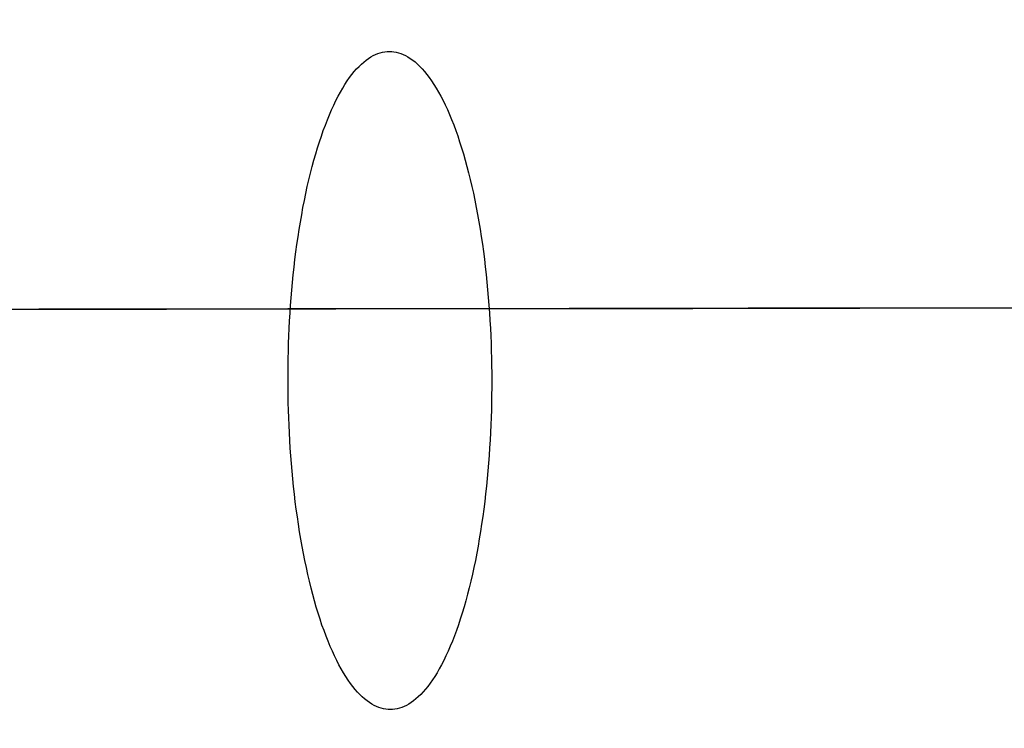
# Model space of a CAD drawing. Header units: millimetres. Extents: x -2852 to 102, y -106 to 97.
# Tile 143 of 256: x -2401 to -2380, y -12 to 3. Entities that reach past the tile are written whole.
import ezdxf

# ---------------------------------------------------------------- set-up
doc = ezdxf.new("R2010")
doc.units = ezdxf.units.MM
doc.header["$MEASUREMENT"] = 0
doc.layers.add('Predefinito', color=5, linetype='Continuous')

msp = doc.modelspace()

# ---------------------------------------------------------------- linework, layer by layer
at = {"layer": 'Predefinito', "extrusion": (-0.001367, 0.999999, 0)}
for points in [[(1899.675, 1028.426), (1950.258, 936.031), (1967.4, 906.576), (1985.127, 877.47), (2004.656, 847.084), (2025.496, 816.669), (2036.395, 801.605), (2047.581, 786.753), (2059.049, 772.174), (2070.848, 757.863), (2082.852, 744.027), (2095.232, 730.528), (2107.74, 717.692), (2114.15, 711.428), (2120.669, 705.279), (2127.105, 699.424), (2133.652, 693.694), (2140.312, 688.097), (2147.091, 682.643), (2153.75, 677.524), (2160.526, 672.56), (2167.421, 667.763), (2174.437, 663.147), (2181.313, 658.884), (2188.305, 654.816), (2195.415, 650.956), (2202.643, 647.32), (2209.738, 644.036), (2216.937, 640.993), (2220.576, 639.566), (2224.24, 638.206), (2227.928, 636.914), (2231.641, 635.692), (2235.831, 634.409), (2240.048, 633.217), (2244.289, 632.118), (2248.553, 631.112), (2252.587, 630.248), (2256.638, 629.466), (2260.704, 628.764), (2264.783, 628.142), (2268.847, 627.604), (2272.92, 627.144), (2277, 626.761), (2281.087, 626.455), (2285.18, 626.225), (2289.276, 626.069), (2293.374, 625.988), (2297.474, 625.98), (2305.647, 626.178), (2313.808, 626.656), (2321.95, 627.406), (2330.063, 628.419), (2338.132, 629.686), (2346.159, 631.199), (2354.138, 632.953), (2362.062, 634.938), (2369.891, 637.139), (2377.656, 639.556), (2385.353, 642.184), (2392.976, 645.017), (2400.435, 648.013), (2407.813, 651.2), (2415.108, 654.575), (2422.316, 658.133), (2429.278, 661.787), (2436.148, 665.612), (2442.922, 669.605), (2449.594, 673.764), (2455.744, 677.809), (2461.797, 681.998), (2467.747, 686.333), (2473.588, 690.813), (2480.985, 696.836), (2488.178, 703.101), (2491.988, 706.596), (2495.734, 710.158), (2499.416, 713.788), (2503.033, 717.481), (2509.946, 724.917), (2516.606, 732.58), (2522.96, 740.381), (2529.076, 748.372), (2534.957, 756.525), (2540.622, 764.832), (2546.118, 773.325), (2551.424, 781.935), (2556.66, 790.821), (2561.74, 799.799), (2571.51, 817.968), (2626.828, 928.194), (2638.541, 949.732), (2651.216, 971.672), (2674.704, 1009.524), (2677.832, 1014.879), (2679.262, 1017.451), (2680.646, 1020.045), (2681.888, 1022.497), (2683.068, 1024.979), (2684.056, 1027.223), (2684.522, 1028.357), (2684.967, 1029.499)], [(1899.675, 1028.426), (1950.258, 936.031), (1967.4, 906.576), (1985.127, 877.47), (2004.656, 847.084), (2025.496, 816.669), (2036.395, 801.605), (2047.581, 786.753), (2059.049, 772.174), (2070.848, 757.863), (2082.852, 744.027), (2095.232, 730.528), (2107.74, 717.692), (2114.15, 711.428), (2120.669, 705.279), (2127.105, 699.424), (2133.652, 693.694), (2140.312, 688.097), (2147.091, 682.643), (2153.75, 677.524), (2160.526, 672.56), (2167.421, 667.763), (2174.437, 663.147), (2181.313, 658.884), (2188.305, 654.816), (2195.415, 650.956), (2202.643, 647.32), (2209.738, 644.036), (2216.937, 640.993), (2220.576, 639.566), (2224.24, 638.206), (2227.928, 636.914), (2231.641, 635.692), (2235.831, 634.409), (2240.048, 633.217), (2244.289, 632.118), (2248.553, 631.112), (2252.587, 630.248), (2256.638, 629.466), (2260.704, 628.764), (2264.783, 628.142), (2268.847, 627.604), (2272.92, 627.144), (2277, 626.761), (2281.087, 626.455), (2285.18, 626.225), (2289.276, 626.069), (2293.374, 625.988), (2297.474, 625.98), (2305.647, 626.178), (2313.808, 626.656), (2321.95, 627.406), (2330.063, 628.419), (2338.132, 629.686), (2346.159, 631.199), (2354.138, 632.953), (2362.062, 634.938), (2369.891, 637.139), (2377.656, 639.556), (2385.353, 642.184), (2392.976, 645.017), (2400.435, 648.013), (2407.813, 651.2), (2415.108, 654.575), (2422.316, 658.133), (2429.278, 661.787), (2436.148, 665.612), (2442.922, 669.605), (2449.594, 673.764), (2455.744, 677.809), (2461.797, 681.998), (2467.747, 686.333), (2473.588, 690.813), (2480.985, 696.836), (2488.178, 703.101), (2491.988, 706.596), (2495.734, 710.158), (2499.416, 713.788), (2503.033, 717.481), (2509.946, 724.917), (2516.606, 732.58), (2522.96, 740.381), (2529.076, 748.372), (2534.957, 756.525), (2540.622, 764.832), (2546.118, 773.325), (2551.424, 781.935), (2556.66, 790.821), (2561.74, 799.799), (2571.51, 817.968), (2626.828, 928.194), (2638.541, 949.732), (2651.216, 971.672), (2674.704, 1009.524), (2677.832, 1014.879), (2679.262, 1017.451), (2680.646, 1020.045), (2681.888, 1022.497), (2683.068, 1024.979), (2684.056, 1027.223), (2684.522, 1028.357), (2684.967, 1029.499)], [(1893.351, 1025.423), (1943.996, 932.904), (1961.196, 903.334), (1978.994, 874.095), (1998.617, 843.546), (2019.574, 812.937), (2030.542, 797.765), (2041.807, 782.796), (2053.363, 768.091), (2065.262, 753.644), (2077.379, 739.663), (2089.888, 726.008), (2102.541, 713.005), (2109.032, 706.653), (2115.637, 700.412), (2122.165, 694.465), (2128.81, 688.638), (2135.576, 682.942), (2142.469, 677.386), (2149.248, 672.164), (2156.152, 667.094), (2163.186, 662.189), (2170.353, 657.462), (2177.385, 653.09), (2184.546, 648.911), (2191.838, 644.939), (2199.261, 641.191), (2206.559, 637.799), (2213.976, 634.65), (2217.729, 633.171), (2221.511, 631.76), (2225.321, 630.418), (2229.159, 629.147), (2233.493, 627.811), (2237.855, 626.569), (2242.242, 625.424), (2246.651, 624.375), (2250.821, 623.475), (2255.007, 622.658), (2259.209, 621.925), (2263.423, 621.276), (2267.619, 620.713), (2271.823, 620.23), (2276.035, 619.828), (2280.251, 619.505), (2284.472, 619.261), (2288.695, 619.094), (2292.918, 619.003), (2297.141, 618.988), (2305.557, 619.179), (2313.955, 619.658), (2322.326, 620.416), (2330.662, 621.445), (2338.948, 622.733), (2347.185, 624.275), (2355.367, 626.062), (2363.489, 628.086), (2371.51, 630.329), (2379.462, 632.793), (2387.341, 635.472), (2395.142, 638.361), (2402.771, 641.415), (2410.318, 644.664), (2417.778, 648.104), (2425.148, 651.731), (2432.267, 655.457), (2439.292, 659.357), (2446.219, 663.43), (2453.044, 667.673), (2459.337, 671.801), (2465.533, 676.078), (2471.626, 680.506), (2477.611, 685.085), (2485.196, 691.244), (2492.573, 697.653), (2496.48, 701.227), (2500.322, 704.871), (2504.098, 708.583), (2507.806, 712.361), (2514.89, 719.962), (2521.71, 727.789), (2528.21, 735.751), (2534.46, 743.898), (2540.461, 752.2), (2546.234, 760.647), (2551.824, 769.271), (2557.214, 778.001), (2562.522, 786.996), (2567.664, 796.07), (2577.527, 814.391), (2632.823, 924.581), (2644.452, 945.982), (2657.018, 967.756), (2680.503, 1005.603), (2683.726, 1011.103), (2686.673, 1016.486), (2687.995, 1019.076), (2689.269, 1021.731), (2690.354, 1024.169), (2690.875, 1025.417), (2691.378, 1026.687)], [(1893.351, 1025.423), (1943.996, 932.904), (1961.196, 903.334), (1978.994, 874.095), (1998.617, 843.546), (2019.574, 812.937), (2030.542, 797.765), (2041.807, 782.796), (2053.363, 768.091), (2065.262, 753.644), (2077.379, 739.663), (2089.888, 726.008), (2102.541, 713.005), (2109.032, 706.653), (2115.637, 700.412), (2122.165, 694.465), (2128.81, 688.638), (2135.576, 682.942), (2142.469, 677.386), (2149.248, 672.164), (2156.152, 667.094), (2163.186, 662.189), (2170.353, 657.462), (2177.385, 653.09), (2184.546, 648.911), (2191.838, 644.939), (2199.261, 641.191), (2206.559, 637.799), (2213.976, 634.65), (2217.729, 633.171), (2221.511, 631.76), (2225.321, 630.418), (2229.159, 629.147), (2233.493, 627.811), (2237.855, 626.569), (2242.242, 625.424), (2246.651, 624.375), (2250.821, 623.475), (2255.007, 622.658), (2259.209, 621.925), (2263.423, 621.276), (2267.619, 620.713), (2271.823, 620.23), (2276.035, 619.828), (2280.251, 619.505), (2284.472, 619.261), (2288.695, 619.094), (2292.918, 619.003), (2297.141, 618.988), (2305.557, 619.179), (2313.955, 619.658), (2322.326, 620.416), (2330.662, 621.445), (2338.948, 622.733), (2347.185, 624.275), (2355.367, 626.062), (2363.489, 628.086), (2371.51, 630.329), (2379.462, 632.793), (2387.341, 635.472), (2395.142, 638.361), (2402.771, 641.415), (2410.318, 644.664), (2417.778, 648.104), (2425.148, 651.731), (2432.267, 655.457), (2439.292, 659.357), (2446.219, 663.43), (2453.044, 667.673), (2459.337, 671.801), (2465.533, 676.078), (2471.626, 680.506), (2477.611, 685.085), (2485.196, 691.244), (2492.573, 697.653), (2496.48, 701.227), (2500.322, 704.871), (2504.098, 708.583), (2507.806, 712.361), (2514.89, 719.962), (2521.71, 727.789), (2528.21, 735.751), (2534.46, 743.898), (2540.461, 752.2), (2546.234, 760.647), (2551.824, 769.271), (2557.214, 778.001), (2562.522, 786.996), (2567.664, 796.07), (2577.527, 814.391), (2632.823, 924.581), (2644.452, 945.982), (2657.018, 967.756), (2680.503, 1005.603), (2683.726, 1011.103), (2686.673, 1016.486), (2687.995, 1019.076), (2689.269, 1021.731), (2690.354, 1024.169), (2690.875, 1025.417), (2691.378, 1026.687)], [(2685.094, 1029.656), (2684.653, 1028.514), (2684.179, 1027.354), (2683.136, 1024.978), (2681.976, 1022.534), (2680.708, 1020.029), (2679.342, 1017.466), (2677.888, 1014.851), (2674.755, 1009.486), (2647.236, 964.812), (2634.885, 943.007), (2623.438, 921.608), (2573.472, 821.606), (2563.678, 803.183), (2553.533, 785.345), (2548.272, 776.653), (2542.857, 768.118), (2537.263, 759.741), (2531.47, 751.527), (2525.454, 743.478), (2519.193, 735.598), (2512.666, 727.889), (2505.848, 720.356), (2498.718, 713.001), (2495.03, 709.391), (2491.254, 705.827), (2487.39, 702.309), (2483.433, 698.838), (2479.382, 695.414), (2475.233, 692.037), (2469.344, 687.456), (2463.27, 682.973), (2457.021, 678.599), (2450.604, 674.339), (2444.025, 670.203), (2437.294, 666.199), (2430.418, 662.334), (2423.403, 658.618), (2416.259, 655.058), (2408.992, 651.662), (2401.61, 648.438), (2394.122, 645.395), (2386.533, 642.541), (2378.853, 639.883), (2371.089, 637.431), (2363.249, 635.192), (2355.339, 633.174), (2347.369, 631.385), (2339.345, 629.834), (2331.275, 628.529), (2323.167, 627.478), (2315.028, 626.688), (2306.867, 626.169), (2298.69, 625.929), (2294.598, 625.915), (2290.506, 625.974), (2286.413, 626.107), (2282.321, 626.315), (2278.232, 626.598), (2274.145, 626.958), (2270.062, 627.395), (2265.984, 627.912), (2261.911, 628.508), (2257.846, 629.185), (2253.788, 629.943), (2249.738, 630.785), (2245.698, 631.71), (2241.669, 632.721), (2237.651, 633.817), (2233.646, 635), (2229.972, 636.166), (2226.309, 637.405), (2222.658, 638.717), (2219.018, 640.1), (2215.391, 641.554), (2211.775, 643.077), (2204.58, 646.326), (2197.435, 649.84), (2190.34, 653.611), (2183.297, 657.63), (2176.306, 661.888), (2169.369, 666.379), (2162.486, 671.093), (2155.659, 676.022), (2148.889, 681.158), (2142.175, 686.492), (2135.521, 692.017), (2128.926, 697.724), (2122.392, 703.605), (2115.919, 709.651), (2109.508, 715.854), (2096.88, 728.7), (2084.513, 742.076), (2072.418, 755.915), (2060.6, 770.152), (2049.07, 784.721), (2037.834, 799.554), (2026.9, 814.587), (2005.974, 844.986), (1986.355, 875.387), (1968.108, 905.263), (1951.298, 934.083), (1899.711, 1028.227)], [(2685.094, 1029.656), (2684.653, 1028.514), (2684.179, 1027.354), (2683.136, 1024.978), (2681.976, 1022.534), (2680.708, 1020.029), (2679.342, 1017.466), (2677.888, 1014.851), (2674.755, 1009.486), (2647.236, 964.812), (2634.885, 943.007), (2623.438, 921.608), (2573.472, 821.606), (2563.678, 803.183), (2553.533, 785.345), (2548.272, 776.653), (2542.857, 768.118), (2537.263, 759.741), (2531.47, 751.527), (2525.454, 743.478), (2519.193, 735.598), (2512.666, 727.889), (2505.848, 720.356), (2498.718, 713.001), (2495.03, 709.391), (2491.254, 705.827), (2487.39, 702.309), (2483.433, 698.838), (2479.382, 695.414), (2475.233, 692.037), (2469.344, 687.456), (2463.27, 682.973), (2457.021, 678.599), (2450.604, 674.339), (2444.025, 670.203), (2437.294, 666.199), (2430.418, 662.334), (2423.403, 658.618), (2416.259, 655.058), (2408.992, 651.662), (2401.61, 648.438), (2394.122, 645.395), (2386.533, 642.541), (2378.853, 639.883), (2371.089, 637.431), (2363.249, 635.192), (2355.339, 633.174), (2347.369, 631.385), (2339.345, 629.834), (2331.275, 628.529), (2323.167, 627.478), (2315.028, 626.688), (2306.867, 626.169), (2298.69, 625.929), (2294.598, 625.915), (2290.506, 625.974), (2286.413, 626.107), (2282.321, 626.315), (2278.232, 626.598), (2274.145, 626.958), (2270.062, 627.395), (2265.984, 627.912), (2261.911, 628.508), (2257.846, 629.185), (2253.788, 629.943), (2249.738, 630.785), (2245.698, 631.71), (2241.669, 632.721), (2237.651, 633.817), (2233.646, 635), (2229.972, 636.166), (2226.309, 637.405), (2222.658, 638.717), (2219.018, 640.1), (2215.391, 641.554), (2211.775, 643.077), (2204.58, 646.326), (2197.435, 649.84), (2190.34, 653.611), (2183.297, 657.63), (2176.306, 661.888), (2169.369, 666.379), (2162.486, 671.093), (2155.659, 676.022), (2148.889, 681.158), (2142.175, 686.492), (2135.521, 692.017), (2128.926, 697.724), (2122.392, 703.605), (2115.919, 709.651), (2109.508, 715.854), (2096.88, 728.7), (2084.513, 742.076), (2072.418, 755.915), (2060.6, 770.152), (2049.07, 784.721), (2037.834, 799.554), (2026.9, 814.587), (2005.974, 844.986), (1986.355, 875.387), (1968.108, 905.263), (1951.298, 934.083), (1899.711, 1028.227)], [(1905.998, 1031.428), (1956.521, 939.158), (1973.605, 909.817), (1991.259, 880.845), (2010.696, 850.623), (2031.419, 820.401), (2042.247, 805.445), (2053.356, 790.71), (2064.735, 776.257), (2076.434, 762.081), (2088.326, 748.391), (2100.577, 735.049), (2112.94, 722.379), (2119.268, 716.204), (2125.7, 710.146), (2132.045, 704.384), (2138.494, 698.749), (2145.048, 693.251), (2151.712, 687.9), (2158.253, 682.884), (2164.9, 678.025), (2171.656, 673.337), (2178.522, 668.832), (2185.241, 664.679), (2192.064, 660.721), (2198.993, 656.973), (2206.025, 653.449), (2212.916, 650.273), (2219.899, 647.335), (2223.423, 645.961), (2226.969, 644.652), (2230.536, 643.41), (2234.124, 642.237), (2238.17, 641.007), (2242.241, 639.865), (2246.337, 638.812), (2250.455, 637.848), (2254.353, 637.022), (2258.268, 636.273), (2262.199, 635.602), (2266.144, 635.009), (2270.075, 634.496), (2274.016, 634.058), (2277.966, 633.694), (2281.924, 633.405), (2285.888, 633.189), (2289.857, 633.045), (2293.83, 632.973), (2297.806, 632.972), (2305.737, 633.178), (2313.662, 633.655), (2321.574, 634.396), (2329.464, 635.393), (2337.317, 636.638), (2345.134, 638.124), (2352.908, 639.844), (2360.634, 641.791), (2368.271, 643.949), (2375.85, 646.319), (2383.365, 648.896), (2390.811, 651.674), (2398.098, 654.612), (2405.308, 657.737), (2412.438, 661.046), (2419.484, 664.534), (2426.289, 668.117), (2433.005, 671.866), (2439.624, 675.779), (2446.144, 679.855), (2452.151, 683.816), (2458.061, 687.918), (2463.868, 692.16), (2469.565, 696.541), (2476.774, 702.428), (2483.783, 708.55), (2487.496, 711.964), (2491.146, 715.445), (2494.735, 718.992), (2498.261, 722.602), (2505.002, 729.873), (2511.502, 737.37), (2517.71, 745.011), (2523.692, 752.846), (2529.453, 760.85), (2535.011, 769.017), (2540.411, 777.379), (2545.634, 785.869), (2550.797, 794.646), (2555.815, 803.528), (2565.493, 821.545), (2620.832, 931.806), (2632.631, 953.483), (2645.413, 975.588), (2668.906, 1013.445), (2671.937, 1018.654), (2673.307, 1021.13), (2674.619, 1023.605), (2675.781, 1025.918), (2676.867, 1028.226), (2677.757, 1030.277), (2678.17, 1031.297), (2678.557, 1032.31)], [(1905.998, 1031.428), (1956.521, 939.158), (1973.605, 909.817), (1991.259, 880.845), (2010.696, 850.623), (2031.419, 820.401), (2042.247, 805.445), (2053.356, 790.71), (2064.735, 776.257), (2076.434, 762.081), (2088.326, 748.391), (2100.577, 735.049), (2112.94, 722.379), (2119.268, 716.204), (2125.7, 710.146), (2132.045, 704.384), (2138.494, 698.749), (2145.048, 693.251), (2151.712, 687.9), (2158.253, 682.884), (2164.9, 678.025), (2171.656, 673.337), (2178.522, 668.832), (2185.241, 664.679), (2192.064, 660.721), (2198.993, 656.973), (2206.025, 653.449), (2212.916, 650.273), (2219.899, 647.335), (2223.423, 645.961), (2226.969, 644.652), (2230.536, 643.41), (2234.124, 642.237), (2238.17, 641.007), (2242.241, 639.865), (2246.337, 638.812), (2250.455, 637.848), (2254.353, 637.022), (2258.268, 636.273), (2262.199, 635.602), (2266.144, 635.009), (2270.075, 634.496), (2274.016, 634.058), (2277.966, 633.694), (2281.924, 633.405), (2285.888, 633.189), (2289.857, 633.045), (2293.83, 632.973), (2297.806, 632.972), (2305.737, 633.178), (2313.662, 633.655), (2321.574, 634.396), (2329.464, 635.393), (2337.317, 636.638), (2345.134, 638.124), (2352.908, 639.844), (2360.634, 641.791), (2368.271, 643.949), (2375.85, 646.319), (2383.365, 648.896), (2390.811, 651.674), (2398.098, 654.612), (2405.308, 657.737), (2412.438, 661.046), (2419.484, 664.534), (2426.289, 668.117), (2433.005, 671.866), (2439.624, 675.779), (2446.144, 679.855), (2452.151, 683.816), (2458.061, 687.918), (2463.868, 692.16), (2469.565, 696.541), (2476.774, 702.428), (2483.783, 708.55), (2487.496, 711.964), (2491.146, 715.445), (2494.735, 718.992), (2498.261, 722.602), (2505.002, 729.873), (2511.502, 737.37), (2517.71, 745.011), (2523.692, 752.846), (2529.453, 760.85), (2535.011, 769.017), (2540.411, 777.379), (2545.634, 785.869), (2550.797, 794.646), (2555.815, 803.528), (2565.493, 821.545), (2620.832, 931.806), (2632.631, 953.483), (2645.413, 975.588), (2668.906, 1013.445), (2671.937, 1018.654), (2673.307, 1021.13), (2674.619, 1023.605), (2675.781, 1025.918), (2676.867, 1028.226), (2677.757, 1030.277), (2678.17, 1031.297), (2678.557, 1032.31)], [(1899.675, 1028.426), (1950.258, 936.031), (1967.4, 906.576), (1985.127, 877.47), (2004.656, 847.084), (2025.496, 816.669), (2036.395, 801.605), (2047.581, 786.753), (2059.049, 772.174), (2070.848, 757.863), (2082.852, 744.027), (2095.232, 730.528), (2107.74, 717.692), (2114.15, 711.428), (2120.669, 705.279), (2127.105, 699.424), (2133.652, 693.694), (2140.312, 688.097), (2147.091, 682.643), (2153.75, 677.524), (2160.526, 672.56), (2167.421, 667.763), (2174.437, 663.147), (2181.313, 658.884), (2188.305, 654.816), (2195.415, 650.956), (2202.643, 647.32), (2209.738, 644.036), (2216.937, 640.993), (2220.576, 639.566), (2224.24, 638.206), (2227.928, 636.914), (2231.641, 635.692), (2235.831, 634.409), (2240.048, 633.217), (2244.289, 632.118), (2248.553, 631.112), (2252.587, 630.248), (2256.638, 629.466), (2260.704, 628.764), (2264.783, 628.142), (2268.847, 627.604), (2272.92, 627.144), (2277, 626.761), (2281.087, 626.455), (2285.18, 626.225), (2289.276, 626.069), (2293.374, 625.988), (2297.474, 625.98), (2305.647, 626.178), (2313.808, 626.656), (2321.95, 627.406), (2330.063, 628.419), (2338.132, 629.686), (2346.159, 631.199), (2354.138, 632.953), (2362.062, 634.938), (2369.891, 637.139), (2377.656, 639.556), (2385.353, 642.184), (2392.976, 645.017), (2400.435, 648.013), (2407.813, 651.2), (2415.108, 654.575), (2422.316, 658.133), (2429.278, 661.787), (2436.148, 665.612), (2442.922, 669.605), (2449.594, 673.764), (2455.744, 677.809), (2461.797, 681.998), (2467.747, 686.333), (2473.588, 690.813), (2480.985, 696.836), (2488.178, 703.101), (2491.988, 706.596), (2495.734, 710.158), (2499.416, 713.788), (2503.033, 717.481), (2509.946, 724.917), (2516.606, 732.58), (2522.96, 740.381), (2529.076, 748.372), (2534.957, 756.525), (2540.622, 764.832), (2546.118, 773.325), (2551.424, 781.935), (2556.66, 790.821), (2561.74, 799.799), (2571.51, 817.968), (2626.828, 928.194), (2638.541, 949.732), (2651.216, 971.672), (2674.704, 1009.524), (2677.832, 1014.879), (2679.262, 1017.451), (2680.646, 1020.045), (2681.888, 1022.497), (2683.068, 1024.979), (2684.056, 1027.223), (2684.522, 1028.357), (2684.967, 1029.499)], [(1899.675, 1028.426), (1950.258, 936.031), (1967.4, 906.576), (1985.127, 877.47), (2004.656, 847.084), (2025.496, 816.669), (2036.395, 801.605), (2047.581, 786.753), (2059.049, 772.174), (2070.848, 757.863), (2082.852, 744.027), (2095.232, 730.528), (2107.74, 717.692), (2114.15, 711.428), (2120.669, 705.279), (2127.105, 699.424), (2133.652, 693.694), (2140.312, 688.097), (2147.091, 682.643), (2153.75, 677.524), (2160.526, 672.56), (2167.421, 667.763), (2174.437, 663.147), (2181.313, 658.884), (2188.305, 654.816), (2195.415, 650.956), (2202.643, 647.32), (2209.738, 644.036), (2216.937, 640.993), (2220.576, 639.566), (2224.24, 638.206), (2227.928, 636.914), (2231.641, 635.692), (2235.831, 634.409), (2240.048, 633.217), (2244.289, 632.118), (2248.553, 631.112), (2252.587, 630.248), (2256.638, 629.466), (2260.704, 628.764), (2264.783, 628.142), (2268.847, 627.604), (2272.92, 627.144), (2277, 626.761), (2281.087, 626.455), (2285.18, 626.225), (2289.276, 626.069), (2293.374, 625.988), (2297.474, 625.98), (2305.647, 626.178), (2313.808, 626.656), (2321.95, 627.406), (2330.063, 628.419), (2338.132, 629.686), (2346.159, 631.199), (2354.138, 632.953), (2362.062, 634.938), (2369.891, 637.139), (2377.656, 639.556), (2385.353, 642.184), (2392.976, 645.017), (2400.435, 648.013), (2407.813, 651.2), (2415.108, 654.575), (2422.316, 658.133), (2429.278, 661.787), (2436.148, 665.612), (2442.922, 669.605), (2449.594, 673.764), (2455.744, 677.809), (2461.797, 681.998), (2467.747, 686.333), (2473.588, 690.813), (2480.985, 696.836), (2488.178, 703.101), (2491.988, 706.596), (2495.734, 710.158), (2499.416, 713.788), (2503.033, 717.481), (2509.946, 724.917), (2516.606, 732.58), (2522.96, 740.381), (2529.076, 748.372), (2534.957, 756.525), (2540.622, 764.832), (2546.118, 773.325), (2551.424, 781.935), (2556.66, 790.821), (2561.74, 799.799), (2571.51, 817.968), (2626.828, 928.194), (2638.541, 949.732), (2651.216, 971.672), (2674.704, 1009.524), (2677.832, 1014.879), (2679.262, 1017.451), (2680.646, 1020.045), (2681.888, 1022.497), (2683.068, 1024.979), (2684.056, 1027.223), (2684.522, 1028.357), (2684.967, 1029.499)]]:
    msp.add_lwpolyline(points, dxfattribs=at)
at = {"layer": 'Predefinito'}
msp.add_polyline3d([(-2395.137, -4.798, 638.361), (-2395.137, -4.643, 638.362), (-2395.136, -4.486, 638.367), (-2395.133, -4.328, 638.376), (-2395.129, -4.169, 638.388), (-2395.125, -4.009, 638.403), (-2395.119, -3.849, 638.422), (-2395.111, -3.687, 638.445), (-2395.103, -3.525, 638.472), (-2395.093, -3.362, 638.502), (-2395.082, -3.199, 638.537), (-2395.07, -3.036, 638.575), (-2395.056, -2.872, 638.618), (-2395.042, -2.709, 638.664), (-2395.025, -2.546, 638.715), (-2395.008, -2.384, 638.769), (-2394.989, -2.222, 638.828), (-2394.969, -2.06, 638.891), (-2394.947, -1.9, 638.958), (-2394.924, -1.741, 639.029), (-2394.9, -1.583, 639.104), (-2394.874, -1.427, 639.184), (-2394.847, -1.272, 639.267), (-2394.819, -1.119, 639.354), (-2394.79, -0.968, 639.446), (-2394.759, -0.818, 639.541), (-2394.727, -0.672, 639.64), (-2394.694, -0.527, 639.743), (-2394.659, -0.386, 639.849), (-2394.623, -0.247, 639.959), (-2394.587, -0.111, 640.073), (-2394.549, 0.022, 640.19), (-2394.51, 0.152, 640.31), (-2394.47, 0.279, 640.434), (-2394.429, 0.402, 640.56), (-2394.387, 0.521, 640.689), (-2394.344, 0.637, 640.822), (-2394.301, 0.749, 640.956), (-2394.256, 0.857, 641.093), (-2394.211, 0.962, 641.233), (-2394.165, 1.062, 641.375), (-2394.118, 1.158, 641.518), (-2394.071, 1.25, 641.664), (-2394.023, 1.338, 641.811), (-2393.975, 1.421, 641.96), (-2393.926, 1.5, 642.11), (-2393.877, 1.575, 642.261), (-2393.828, 1.646, 642.414), (-2393.778, 1.712, 642.567), (-2393.728, 1.774, 642.721), (-2393.678, 1.831, 642.875), (-2393.627, 1.885, 643.03), (-2393.577, 1.933, 643.186), (-2393.526, 1.978, 643.341), (-2393.476, 2.019, 643.496), (-2393.426, 2.055, 643.651), (-2393.375, 2.087, 643.806), (-2393.325, 2.115, 643.96), (-2393.275, 2.139, 644.114), (-2393.225, 2.16, 644.267), (-2393.176, 2.176, 644.419), (-2393.127, 2.188, 644.57), (-2393.078, 2.197, 644.72), (-2393.03, 2.203, 644.869), (-2392.981, 2.204, 645.017), (-2392.933, 2.203, 645.165), (-2392.885, 2.198, 645.314), (-2392.836, 2.189, 645.464), (-2392.787, 2.176, 645.615), (-2392.737, 2.16, 645.768), (-2392.688, 2.14, 645.92), (-2392.638, 2.116, 646.074), (-2392.587, 2.088, 646.228), (-2392.537, 2.056, 646.383), (-2392.486, 2.02, 646.538), (-2392.436, 1.98, 646.694), (-2392.385, 1.935, 646.849), (-2392.335, 1.886, 647.004), (-2392.284, 1.833, 647.159), (-2392.234, 1.776, 647.314), (-2392.184, 1.714, 647.467), (-2392.134, 1.648, 647.621), (-2392.084, 1.578, 647.773), (-2392.035, 1.503, 647.924), (-2391.986, 1.424, 648.075), (-2391.937, 1.34, 648.223), (-2391.889, 1.253, 648.371), (-2391.842, 1.161, 648.516), (-2391.795, 1.065, 648.66), (-2391.749, 0.965, 648.801), (-2391.703, 0.861, 648.941), (-2391.658, 0.753, 649.078), (-2391.614, 0.641, 649.213), (-2391.571, 0.525, 649.345), (-2391.529, 0.406, 649.474), (-2391.488, 0.283, 649.601), (-2391.447, 0.156, 649.724), (-2391.408, 0.027, 649.844), (-2391.37, -0.106, 649.961), (-2391.333, -0.242, 650.075), (-2391.297, -0.381, 650.185), (-2391.262, -0.523, 650.292), (-2391.228, -0.667, 650.394), (-2391.196, -0.814, 650.494), (-2391.165, -0.963, 650.589), (-2391.135, -1.114, 650.68), (-2391.106, -1.267, 650.767), (-2391.079, -1.421, 650.851), (-2391.053, -1.578, 650.93), (-2391.028, -1.736, 651.005), (-2391.005, -1.895, 651.077), (-2390.983, -2.055, 651.144), (-2390.962, -2.216, 651.206), (-2390.943, -2.378, 651.265), (-2390.925, -2.54, 651.32), (-2390.908, -2.703, 651.37), (-2390.893, -2.867, 651.417), (-2390.879, -3.03, 651.459), (-2390.866, -3.193, 651.498), (-2390.854, -3.356, 651.532), (-2390.844, -3.519, 651.563), (-2390.835, -3.681, 651.589), (-2390.828, -3.843, 651.612), (-2390.821, -4.004, 651.631), (-2390.816, -4.164, 651.647), (-2390.812, -4.323, 651.659), (-2390.809, -4.48, 651.667), (-2390.807, -4.637, 651.672), (-2390.806, -4.793, 651.674), (-2390.807, -4.948, 651.672), (-2390.808, -5.105, 651.667), (-2390.811, -5.263, 651.659), (-2390.814, -5.422, 651.647), (-2390.819, -5.582, 651.631), (-2390.825, -5.742, 651.612), (-2390.832, -5.904, 651.589), (-2390.841, -6.066, 651.563), (-2390.851, -6.229, 651.532), (-2390.862, -6.392, 651.498), (-2390.874, -6.555, 651.459), (-2390.887, -6.719, 651.417), (-2390.902, -6.882, 651.37), (-2390.919, -7.045, 651.32), (-2390.936, -7.207, 651.265), (-2390.955, -7.369, 651.206), (-2390.975, -7.531, 651.144), (-2390.997, -7.691, 651.077), (-2391.02, -7.85, 651.005), (-2391.044, -8.008, 650.93), (-2391.07, -8.164, 650.851), (-2391.096, -8.319, 650.767), (-2391.125, -8.472, 650.68), (-2391.154, -8.623, 650.589), (-2391.185, -8.773, 650.494), (-2391.217, -8.919, 650.394), (-2391.25, -9.064, 650.292), (-2391.285, -9.205, 650.185), (-2391.32, -9.344, 650.075), (-2391.357, -9.48, 649.961), (-2391.395, -9.613, 649.844), (-2391.434, -9.743, 649.724), (-2391.474, -9.87, 649.601), (-2391.515, -9.993, 649.474), (-2391.557, -10.112, 649.345), (-2391.6, -10.228, 649.213), (-2391.643, -10.34, 649.078), (-2391.688, -10.448, 648.941), (-2391.733, -10.553, 648.801), (-2391.779, -10.653, 648.66), (-2391.826, -10.749, 648.516), (-2391.873, -10.841, 648.371), (-2391.921, -10.929, 648.223), (-2391.969, -11.012, 648.075), (-2392.018, -11.091, 647.924), (-2392.067, -11.166, 647.773), (-2392.116, -11.237, 647.621), (-2392.166, -11.303, 647.467), (-2392.216, -11.365, 647.314), (-2392.266, -11.422, 647.159), (-2392.316, -11.476, 647.004), (-2392.367, -11.524, 646.849), (-2392.417, -11.569, 646.694), (-2392.468, -11.61, 646.538), (-2392.518, -11.646, 646.383), (-2392.568, -11.678, 646.228), (-2392.619, -11.706, 646.074), (-2392.669, -11.73, 645.92), (-2392.718, -11.751, 645.768), (-2392.768, -11.767, 645.615), (-2392.817, -11.78, 645.464), (-2392.866, -11.788, 645.314), (-2392.914, -11.794, 645.165), (-2392.962, -11.795, 645.017), (-2393.01, -11.794, 644.869), (-2393.059, -11.789, 644.72), (-2393.108, -11.78, 644.57), (-2393.157, -11.767, 644.419), (-2393.206, -11.751, 644.267), (-2393.256, -11.731, 644.114), (-2393.306, -11.707, 643.96), (-2393.357, -11.679, 643.806), (-2393.407, -11.647, 643.651), (-2393.457, -11.611, 643.496), (-2393.508, -11.571, 643.341), (-2393.559, -11.526, 643.186), (-2393.609, -11.477, 643.03), (-2393.66, -11.424, 642.875), (-2393.71, -11.367, 642.721), (-2393.76, -11.305, 642.567), (-2393.81, -11.239, 642.414), (-2393.86, -11.169, 642.261), (-2393.909, -11.094, 642.11), (-2393.958, -11.015, 641.96), (-2394.006, -10.932, 641.811), (-2394.055, -10.844, 641.664), (-2394.102, -10.752, 641.518), (-2394.149, -10.656, 641.375), (-2394.195, -10.556, 641.233), (-2394.241, -10.452, 641.093), (-2394.285, -10.344, 640.956), (-2394.329, -10.232, 640.822), (-2394.372, -10.116, 640.689), (-2394.415, -9.997, 640.56), (-2394.456, -9.874, 640.434), (-2394.496, -9.747, 640.31), (-2394.536, -9.618, 640.19), (-2394.574, -9.485, 640.073), (-2394.611, -9.349, 639.959), (-2394.647, -9.21, 639.849), (-2394.682, -9.068, 639.743), (-2394.716, -8.924, 639.64), (-2394.748, -8.777, 639.541), (-2394.779, -8.628, 639.446), (-2394.809, -8.477, 639.354), (-2394.838, -8.324, 639.267), (-2394.865, -8.17, 639.184), (-2394.891, -8.013, 639.104), (-2394.916, -7.855, 639.029), (-2394.939, -7.696, 638.958), (-2394.961, -7.536, 638.891), (-2394.982, -7.375, 638.828), (-2395.001, -7.213, 638.769), (-2395.019, -7.051, 638.715), (-2395.036, -6.888, 638.664), (-2395.051, -6.724, 638.618), (-2395.065, -6.561, 638.575), (-2395.078, -6.398, 638.537), (-2395.089, -6.235, 638.502), (-2395.099, -6.072, 638.472), (-2395.108, -5.91, 638.445), (-2395.116, -5.748, 638.422), (-2395.122, -5.587, 638.403), (-2395.128, -5.427, 638.388), (-2395.132, -5.268, 638.376), (-2395.135, -5.111, 638.367), (-2395.137, -4.954, 638.362), (-2395.137, -4.798, 638.361)], dxfattribs=at)
msp.add_polyline3d([(-2395.137, -4.798, 638.361), (-2395.137, -4.643, 638.362), (-2395.136, -4.486, 638.367), (-2395.133, -4.328, 638.376), (-2395.129, -4.169, 638.388), (-2395.125, -4.009, 638.403), (-2395.119, -3.849, 638.422), (-2395.111, -3.687, 638.445), (-2395.103, -3.525, 638.472), (-2395.093, -3.362, 638.502), (-2395.082, -3.199, 638.537), (-2395.07, -3.036, 638.575), (-2395.056, -2.872, 638.618), (-2395.042, -2.709, 638.664), (-2395.025, -2.546, 638.715), (-2395.008, -2.384, 638.769), (-2394.989, -2.222, 638.828), (-2394.969, -2.06, 638.891), (-2394.947, -1.9, 638.958), (-2394.924, -1.741, 639.029), (-2394.9, -1.583, 639.104), (-2394.874, -1.427, 639.184), (-2394.847, -1.272, 639.267), (-2394.819, -1.119, 639.354), (-2394.79, -0.968, 639.446), (-2394.759, -0.818, 639.541), (-2394.727, -0.672, 639.64), (-2394.694, -0.527, 639.743), (-2394.659, -0.386, 639.849), (-2394.623, -0.247, 639.959), (-2394.587, -0.111, 640.073), (-2394.549, 0.022, 640.19), (-2394.51, 0.152, 640.31), (-2394.47, 0.279, 640.434), (-2394.429, 0.402, 640.56), (-2394.387, 0.521, 640.689), (-2394.344, 0.637, 640.822), (-2394.301, 0.749, 640.956), (-2394.256, 0.857, 641.093), (-2394.211, 0.962, 641.233), (-2394.165, 1.062, 641.375), (-2394.118, 1.158, 641.518), (-2394.071, 1.25, 641.664), (-2394.023, 1.338, 641.811), (-2393.975, 1.421, 641.96), (-2393.926, 1.5, 642.11), (-2393.877, 1.575, 642.261), (-2393.828, 1.646, 642.414), (-2393.778, 1.712, 642.567), (-2393.728, 1.774, 642.721), (-2393.678, 1.831, 642.875), (-2393.627, 1.885, 643.03), (-2393.577, 1.933, 643.186), (-2393.526, 1.978, 643.341), (-2393.476, 2.019, 643.496), (-2393.426, 2.055, 643.651), (-2393.375, 2.087, 643.806), (-2393.325, 2.115, 643.96), (-2393.275, 2.139, 644.114), (-2393.225, 2.16, 644.267), (-2393.176, 2.176, 644.419), (-2393.127, 2.188, 644.57), (-2393.078, 2.197, 644.72), (-2393.03, 2.203, 644.869), (-2392.981, 2.204, 645.017), (-2392.933, 2.203, 645.165), (-2392.885, 2.198, 645.314), (-2392.836, 2.189, 645.464), (-2392.787, 2.176, 645.615), (-2392.737, 2.16, 645.768), (-2392.688, 2.14, 645.92), (-2392.638, 2.116, 646.074), (-2392.587, 2.088, 646.228), (-2392.537, 2.056, 646.383), (-2392.486, 2.02, 646.538), (-2392.436, 1.98, 646.694), (-2392.385, 1.935, 646.849), (-2392.335, 1.886, 647.004), (-2392.284, 1.833, 647.159), (-2392.234, 1.776, 647.314), (-2392.184, 1.714, 647.467), (-2392.134, 1.648, 647.621), (-2392.084, 1.578, 647.773), (-2392.035, 1.503, 647.924), (-2391.986, 1.424, 648.075), (-2391.937, 1.34, 648.223), (-2391.889, 1.253, 648.371), (-2391.842, 1.161, 648.516), (-2391.795, 1.065, 648.66), (-2391.749, 0.965, 648.801), (-2391.703, 0.861, 648.941), (-2391.658, 0.753, 649.078), (-2391.614, 0.641, 649.213), (-2391.571, 0.525, 649.345), (-2391.529, 0.406, 649.474), (-2391.488, 0.283, 649.601), (-2391.447, 0.156, 649.724), (-2391.408, 0.027, 649.844), (-2391.37, -0.106, 649.961), (-2391.333, -0.242, 650.075), (-2391.297, -0.381, 650.185), (-2391.262, -0.523, 650.292), (-2391.228, -0.667, 650.394), (-2391.196, -0.814, 650.494), (-2391.165, -0.963, 650.589), (-2391.135, -1.114, 650.68), (-2391.106, -1.267, 650.767), (-2391.079, -1.421, 650.851), (-2391.053, -1.578, 650.93), (-2391.028, -1.736, 651.005), (-2391.005, -1.895, 651.077), (-2390.983, -2.055, 651.144), (-2390.962, -2.216, 651.206), (-2390.943, -2.378, 651.265), (-2390.925, -2.54, 651.32), (-2390.908, -2.703, 651.37), (-2390.893, -2.867, 651.417), (-2390.879, -3.03, 651.459), (-2390.866, -3.193, 651.498), (-2390.854, -3.356, 651.532), (-2390.844, -3.519, 651.563), (-2390.835, -3.681, 651.589), (-2390.828, -3.843, 651.612), (-2390.821, -4.004, 651.631), (-2390.816, -4.164, 651.647), (-2390.812, -4.323, 651.659), (-2390.809, -4.48, 651.667), (-2390.807, -4.637, 651.672), (-2390.806, -4.793, 651.674), (-2390.807, -4.948, 651.672), (-2390.808, -5.105, 651.667), (-2390.811, -5.263, 651.659), (-2390.814, -5.422, 651.647), (-2390.819, -5.582, 651.631), (-2390.825, -5.742, 651.612), (-2390.832, -5.904, 651.589), (-2390.841, -6.066, 651.563), (-2390.851, -6.229, 651.532), (-2390.862, -6.392, 651.498), (-2390.874, -6.555, 651.459), (-2390.887, -6.719, 651.417), (-2390.902, -6.882, 651.37), (-2390.919, -7.045, 651.32), (-2390.936, -7.207, 651.265), (-2390.955, -7.369, 651.206), (-2390.975, -7.531, 651.144), (-2390.997, -7.691, 651.077), (-2391.02, -7.85, 651.005), (-2391.044, -8.008, 650.93), (-2391.07, -8.164, 650.851), (-2391.096, -8.319, 650.767), (-2391.125, -8.472, 650.68), (-2391.154, -8.623, 650.589), (-2391.185, -8.773, 650.494), (-2391.217, -8.919, 650.394), (-2391.25, -9.064, 650.292), (-2391.285, -9.205, 650.185), (-2391.32, -9.344, 650.075), (-2391.357, -9.48, 649.961), (-2391.395, -9.613, 649.844), (-2391.434, -9.743, 649.724), (-2391.474, -9.87, 649.601), (-2391.515, -9.993, 649.474), (-2391.557, -10.112, 649.345), (-2391.6, -10.228, 649.213), (-2391.643, -10.34, 649.078), (-2391.688, -10.448, 648.941), (-2391.733, -10.553, 648.801), (-2391.779, -10.653, 648.66), (-2391.826, -10.749, 648.516), (-2391.873, -10.841, 648.371), (-2391.921, -10.929, 648.223), (-2391.969, -11.012, 648.075), (-2392.018, -11.091, 647.924), (-2392.067, -11.166, 647.773), (-2392.116, -11.237, 647.621), (-2392.166, -11.303, 647.467), (-2392.216, -11.365, 647.314), (-2392.266, -11.422, 647.159), (-2392.316, -11.476, 647.004), (-2392.367, -11.524, 646.849), (-2392.417, -11.569, 646.694), (-2392.468, -11.61, 646.538), (-2392.518, -11.646, 646.383), (-2392.568, -11.678, 646.228), (-2392.619, -11.706, 646.074), (-2392.669, -11.73, 645.92), (-2392.718, -11.751, 645.768), (-2392.768, -11.767, 645.615), (-2392.817, -11.78, 645.464), (-2392.866, -11.788, 645.314), (-2392.914, -11.794, 645.165), (-2392.962, -11.795, 645.017), (-2393.01, -11.794, 644.869), (-2393.059, -11.789, 644.72), (-2393.108, -11.78, 644.57), (-2393.157, -11.767, 644.419), (-2393.206, -11.751, 644.267), (-2393.256, -11.731, 644.114), (-2393.306, -11.707, 643.96), (-2393.357, -11.679, 643.806), (-2393.407, -11.647, 643.651), (-2393.457, -11.611, 643.496), (-2393.508, -11.571, 643.341), (-2393.559, -11.526, 643.186), (-2393.609, -11.477, 643.03), (-2393.66, -11.424, 642.875), (-2393.71, -11.367, 642.721), (-2393.76, -11.305, 642.567), (-2393.81, -11.239, 642.414), (-2393.86, -11.169, 642.261), (-2393.909, -11.094, 642.11), (-2393.958, -11.015, 641.96), (-2394.006, -10.932, 641.811), (-2394.055, -10.844, 641.664), (-2394.102, -10.752, 641.518), (-2394.149, -10.656, 641.375), (-2394.195, -10.556, 641.233), (-2394.241, -10.452, 641.093), (-2394.285, -10.344, 640.956), (-2394.329, -10.232, 640.822), (-2394.372, -10.116, 640.689), (-2394.415, -9.997, 640.56), (-2394.456, -9.874, 640.434), (-2394.496, -9.747, 640.31), (-2394.536, -9.618, 640.19), (-2394.574, -9.485, 640.073), (-2394.611, -9.349, 639.959), (-2394.647, -9.21, 639.849), (-2394.682, -9.068, 639.743), (-2394.716, -8.924, 639.64), (-2394.748, -8.777, 639.541), (-2394.779, -8.628, 639.446), (-2394.809, -8.477, 639.354), (-2394.838, -8.324, 639.267), (-2394.865, -8.17, 639.184), (-2394.891, -8.013, 639.104), (-2394.916, -7.855, 639.029), (-2394.939, -7.696, 638.958), (-2394.961, -7.536, 638.891), (-2394.982, -7.375, 638.828), (-2395.001, -7.213, 638.769), (-2395.019, -7.051, 638.715), (-2395.036, -6.888, 638.664), (-2395.051, -6.724, 638.618), (-2395.065, -6.561, 638.575), (-2395.078, -6.398, 638.537), (-2395.089, -6.235, 638.502), (-2395.099, -6.072, 638.472), (-2395.108, -5.91, 638.445), (-2395.116, -5.748, 638.422), (-2395.122, -5.587, 638.403), (-2395.128, -5.427, 638.388), (-2395.132, -5.268, 638.376), (-2395.135, -5.111, 638.367), (-2395.137, -4.954, 638.362), (-2395.137, -4.798, 638.361)], dxfattribs=at)

doc.saveas('drawing.dxf')
